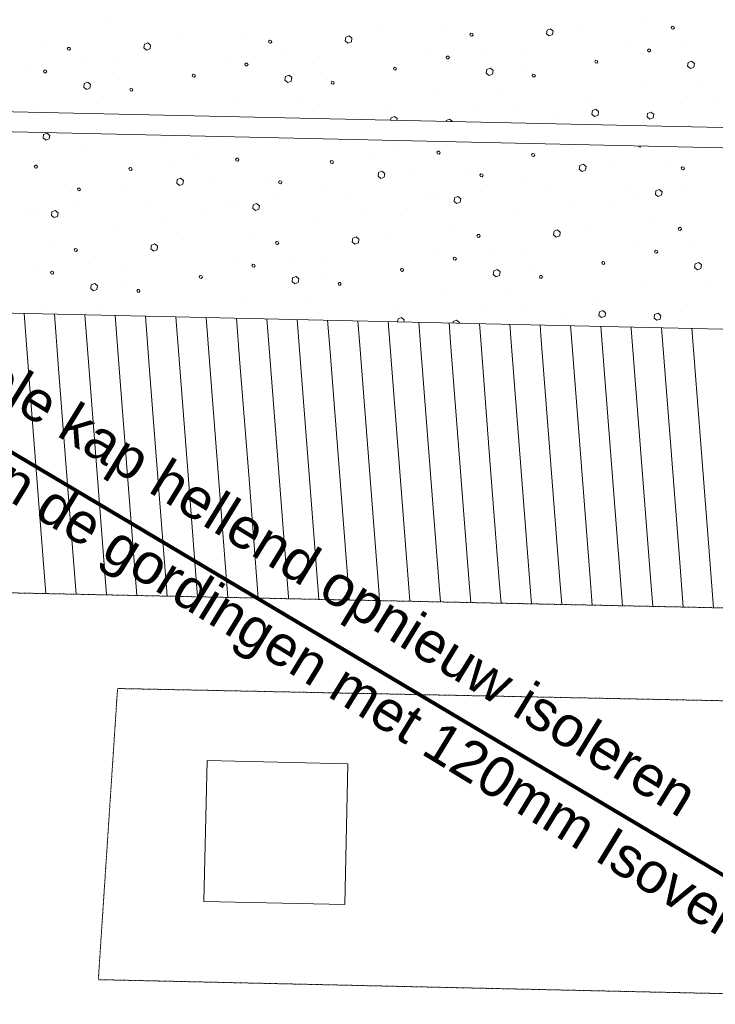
# Model space of a CAD drawing. Header units: millimetres. Extents: x -90830 to 24172, y -102460 to 73669.
# Tile 99 of 198: x -20966 to -17513, y 4398 to 9289. Entities that reach past the tile are written whole.
import ezdxf

# ---------------------------------------------------------------- set-up
doc = ezdxf.new("R2010")
doc.units = ezdxf.units.MM
doc.linetypes.add('ACAD_ISO14W100_S12', pattern=[0.009, 0.007, -0.001, 0, 0, 0, 0, 0, -0.001])
doc.linetypes.add('GETRENNT2_S6', pattern=[0.012, 0.007, -0.001, 0.001, -0.001, 0.001, -0.001])
for name, color, linetype, lineweight in [('Algemeen', 253, 'Continuous', 9), ('Algemeen01', 253, 'Continuous', 80), ('D21-BUITENWANDEN', 253, 'Continuous', 9), ('D22-BINNENWANDEN', 253, 'Continuous', 9), ('K21-BUITENWANDEN_1', 253, 'Continuous', 9), ('Standard', 253, 'Continuous', 9), ('V27-DAKEN', 253, 'Continuous', 9), ('V36-HOOGTELIJN1500', 253, 'GETRENNT2_S6', 9), ('V36-HOOGTELIJN2000', 253, 'ACAD_ISO14W100_S12', 9)]:
    doc.layers.add(name, color=color, linetype=linetype, lineweight=lineweight)
doc.styles.add('ARIAL', font='arial.ttf')

msp = doc.modelspace()

# ---------------------------------------------------------------- linework, layer by layer
at = {"layer": 'Algemeen01'}
msp.add_line((-23787.2, 8793.7), (-12773.8, 2245.7), dxfattribs=at)
at = {"layer": 'D21-BUITENWANDEN'}
msp.add_line((-22518, 8765.3), (-12396.5, 8538.8), dxfattribs=at)
at = {"layer": 'D22-BINNENWANDEN'}
for p, q in [((-20051.9, 4909.1), (-20036.2, 5609)), ((-20036.2, 5609), (-19336.4, 5593.3)), ((-19352, 4893.5), (-19336.4, 5593.3)), ((-20051.9, 4909.1), (-19352, 4893.5))]:
    msp.add_line(p, q, dxfattribs=at)
at = {"layer": 'K21-BUITENWANDEN_1'}
for p, q in [((-23787.2, 8793.7), (-12775, 8547.3)), ((-22845.8, 7872.4), (-13774.8, 7669.5))]:
    msp.add_line(p, q, dxfattribs=at)
at = {"layer": 'Standard'}
for p, q in [((-20534.6, 9272), (-20534.6, 9272)), ((-18852.9, 9253.7), (-18852.9, 9253.7)), ((-18331.3, 9243.9), (-18348, 9237.3)), ((-18317.9, 9232.4), (-18331.3, 9243.9)), ((-18187.9, 9263.9), (-18187.9, 9263.9)), ((-17853.5, 9288.6), (-17853.5, 9288.6)), ((-17727.3, 9256), (-17732.1, 9249.8)), ((-17732.1, 9249.8), (-17728.9, 9242.9)), ((-17728.9, 9242.9), (-17721.8, 9241.2)), ((-17719.3, 9255.3), (-17727.3, 9256)), ((-17721.8, 9241.2), (-17716, 9247.4)), ((-17716, 9247.4), (-17719.3, 9255.3)), ((-20186.7, 9194.1), (-20186.7, 9194.1)), ((-19852.3, 9218.8), (-19852.3, 9218.8)), ((-19347.4, 9202.4), (-19350.8, 9184.3)), ((-19330.7, 9209), (-19347.4, 9202.4)), ((-19317.2, 9197.5), (-19330.7, 9209)), ((-19319.6, 9179.4), (-19317.2, 9197.5)), ((-19187.3, 9229), (-19187.3, 9229)), ((-18726.7, 9221.1), (-18731.5, 9214.9)), ((-18731.5, 9214.9), (-18728.3, 9208)), ((-18728.3, 9208), (-18721.2, 9206.3)), ((-18718.7, 9220.4), (-18726.7, 9221.1)), ((-18721.2, 9206.3), (-18715.4, 9212.5)), ((-18715.4, 9212.5), (-18718.7, 9220.4)), ((-18348, 9237.3), (-18351.4, 9219.2)), ((-18351.4, 9219.2), (-18337, 9207.7)), ((-18337, 9207.7), (-18320.2, 9214.3)), ((-18320.2, 9214.3), (-18317.9, 9232.4)), ((-20851.7, 9183.9), (-20851.7, 9183.9)), ((-20725.5, 9151.3), (-20730.3, 9145.1)), ((-20730.3, 9145.1), (-20727, 9138.2)), ((-20717.5, 9150.6), (-20725.5, 9151.3)), ((-20714.2, 9142.7), (-20717.5, 9150.6)), ((-20346.8, 9167.5), (-20350.2, 9149.4)), ((-20350.2, 9149.4), (-20335.8, 9137.9)), ((-20330, 9174.1), (-20346.8, 9167.5)), ((-20316.6, 9162.6), (-20330, 9174.1)), ((-20319, 9144.5), (-20316.6, 9162.6)), ((-19726.1, 9186.2), (-19730.9, 9180)), ((-19730.9, 9180), (-19727.6, 9173.1)), ((-19727.6, 9173.1), (-19720.6, 9171.4)), ((-19718.1, 9185.5), (-19726.1, 9186.2)), ((-19720.6, 9171.4), (-19714.8, 9177.6)), ((-19714.8, 9177.6), (-19718.1, 9185.5)), ((-19350.8, 9184.3), (-19336.4, 9172.8)), ((-19336.4, 9172.8), (-19319.6, 9179.4)), ((-18662.1, 9146.3), (-18662.1, 9146.3)), ((-17927.5, 9172), (-17927.5, 9172)), ((-17662.7, 9181.2), (-17662.7, 9181.2)), ((-20727, 9138.2), (-20720, 9136.5)), ((-20720, 9136.5), (-20714.2, 9142.7)), ((-20335.8, 9137.9), (-20319, 9144.5)), ((-19926.3, 9102.2), (-19926.3, 9102.2)), ((-19661.4, 9111.4), (-19661.4, 9111.4)), ((-19479.2, 9106.8), (-19479.2, 9106.8)), ((-18926.9, 9137.1), (-18926.9, 9137.1)), ((-18843.8, 9107.9), (-18848.6, 9101.8)), ((-18848.6, 9101.8), (-18845.4, 9094.9)), ((-18835.8, 9107.2), (-18843.8, 9107.9)), ((-18838.3, 9094.1), (-18832.6, 9100.3)), ((-18832.6, 9100.3), (-18835.8, 9107.2)), ((-18479.8, 9141.7), (-18479.8, 9141.7)), ((-17844.4, 9142.8), (-17849.2, 9136.7)), ((-17849.2, 9136.7), (-17846, 9129.8)), ((-17846, 9129.8), (-17839, 9129)), ((-17836.4, 9142.1), (-17844.4, 9142.8)), ((-17839, 9129), (-17833.2, 9135.2)), ((-17833.2, 9135.2), (-17836.4, 9142.1)), ((-20925.7, 9067.3), (-20925.7, 9067.3)), ((-20660.8, 9076.5), (-20660.8, 9076.5)), ((-20478.6, 9071.9), (-20478.6, 9071.9)), ((-19843.2, 9073), (-19848, 9066.9)), ((-19848, 9066.9), (-19844.8, 9060)), ((-19844.8, 9060), (-19837.7, 9059.2)), ((-19835.2, 9072.3), (-19843.2, 9073)), ((-19837.7, 9059.2), (-19831.9, 9065.4)), ((-19831.9, 9065.4), (-19835.2, 9072.3)), ((-19106.1, 9052.8), (-19110.9, 9046.6)), ((-19098, 9051), (-19106.1, 9052.8)), ((-19094.8, 9044.1), (-19098, 9051)), ((-18845.4, 9094.9), (-18838.3, 9094.1)), ((-18629.6, 9047.4), (-18647.4, 9040.8)), ((-18616.2, 9035.8), (-18629.6, 9047.4)), ((-18474, 9061.8), (-18474, 9061.8)), ((-18106.7, 9087.7), (-18111.5, 9081.5)), ((-18111.5, 9081.5), (-18108.2, 9074.6)), ((-18108.2, 9074.6), (-18101.2, 9072.8)), ((-18098.6, 9085.9), (-18106.7, 9087.7)), ((-18101.2, 9072.8), (-18095.4, 9079)), ((-18095.4, 9079), (-18098.6, 9085.9)), ((-17648, 9075.7), (-17650.3, 9057.6)), ((-17650.3, 9057.6), (-17635.9, 9046.1)), ((-17630.2, 9082.3), (-17648, 9075.7)), ((-17635.9, 9046.1), (-17619.2, 9052.6)), ((-17616.8, 9070.7), (-17630.2, 9082.3)), ((-17619.2, 9052.6), (-17616.8, 9070.7)), ((-20842.6, 9038.1), (-20847.4, 9032)), ((-20847.4, 9032), (-20844.2, 9025.1)), ((-20844.2, 9025.1), (-20837.1, 9024.3)), ((-20834.6, 9037.4), (-20842.6, 9038.1)), ((-20837.1, 9024.3), (-20831.3, 9030.5)), ((-20831.3, 9030.5), (-20834.6, 9037.4)), ((-20105.5, 9017.9), (-20110.2, 9011.7)), ((-20110.2, 9011.7), (-20107, 9004.8)), ((-20107, 9004.8), (-20099.9, 9003)), ((-20097.4, 9016.1), (-20105.5, 9017.9)), ((-20099.9, 9003), (-20094.1, 9009.2)), ((-20094.1, 9009.2), (-20097.4, 9016.1)), ((-19646.8, 9005.9), (-19649.1, 8987.8)), ((-19629, 9012.5), (-19646.8, 9005.9)), ((-19615.6, 9000.9), (-19629, 9012.5)), ((-19617.9, 8982.9), (-19615.6, 9000.9)), ((-19473.4, 9026.9), (-19473.4, 9026.9)), ((-19110.9, 9046.6), (-19107.6, 9039.7)), ((-19107.6, 9039.7), (-19100.5, 9037.9)), ((-19100.5, 9037.9), (-19094.8, 9044.1)), ((-18647.4, 9040.8), (-18649.7, 9022.7)), ((-18649.7, 9022.7), (-18635.3, 9011.2)), ((-18635.3, 9011.2), (-18618.5, 9017.8)), ((-18618.5, 9017.8), (-18616.2, 9035.8)), ((-18416.4, 9017.8), (-18421.2, 9011.6)), ((-18421.2, 9011.6), (-18418, 9004.7)), ((-18418, 9004.7), (-18409.9, 9004)), ((-18408.4, 9017.1), (-18416.4, 9017.8)), ((-18409.9, 9004), (-18405.2, 9010.2)), ((-18405.2, 9010.2), (-18408.4, 9017.1)), ((-20646.1, 8971), (-20648.5, 8952.9)), ((-20648.5, 8952.9), (-20634.1, 8941.4)), ((-20628.4, 8977.6), (-20646.1, 8971)), ((-20615, 8966), (-20628.4, 8977.6)), ((-20617.3, 8948), (-20615, 8966)), ((-20472.8, 8992), (-20472.8, 8992)), ((-19649.1, 8987.8), (-19634.7, 8976.3)), ((-19634.7, 8976.3), (-19617.9, 8982.9)), ((-19415.8, 8982.9), (-19420.6, 8976.7)), ((-19420.6, 8976.7), (-19417.4, 8969.8)), ((-19417.4, 8969.8), (-19409.3, 8969.1)), ((-19407.8, 8982.2), (-19415.8, 8982.9)), ((-19409.3, 8969.1), (-19404.5, 8975.3)), ((-19404.5, 8975.3), (-19407.8, 8982.2)), ((-17885.3, 8966.3), (-17885.3, 8966.3)), ((-17585.4, 8974.8), (-17585.4, 8974.8)), ((-20634.1, 8941.4), (-20617.3, 8948)), ((-20415.2, 8948), (-20420, 8941.8)), ((-20420, 8941.8), (-20416.8, 8934.9)), ((-20416.8, 8934.9), (-20408.7, 8934.2)), ((-20407.2, 8947.3), (-20415.2, 8948)), ((-20408.7, 8934.2), (-20403.9, 8940.4)), ((-20403.9, 8940.4), (-20407.2, 8947.3)), ((-19584.2, 8905), (-19584.2, 8905)), ((-18884.7, 8931.4), (-18884.7, 8931.4)), ((-18584.8, 8939.9), (-18584.8, 8939.9)), ((-17514.8, 8902.2), (-17514.8, 8902.2)), ((-23165.5, 8879.8), (-12397.5, 8638.9)), ((-20883.5, 8861.6), (-20883.5, 8861.6)), ((-20583.6, 8870.1), (-20583.6, 8870.1)), ((-19884.1, 8896.5), (-19884.1, 8896.5)), ((-19130.2, 8855.8), (-19130.2, 8855.8)), ((-18514.2, 8867.3), (-18514.2, 8867.3)), ((-18130.8, 8890.7), (-18130.8, 8890.7)), ((-17686, 8874.2), (-17686, 8874.2)), ((-20129.6, 8820.9), (-20129.6, 8820.9)), ((-19684.7, 8804.4), (-19684.7, 8804.4)), ((-19513.6, 8832.4), (-19513.6, 8832.4)), ((-19105.5, 8808.6), (-19122.3, 8802)), ((-19092.1, 8797.1), (-19105.5, 8808.6)), ((-18685.4, 8839.3), (-18685.4, 8839.3)), ((-18306.3, 8814.5), (-18306.3, 8814.5)), ((-18122.9, 8836.9), (-18126.3, 8818.8)), ((-18126.3, 8818.8), (-18111.9, 8808.3)), ((-18106.2, 8843.5), (-18122.9, 8836.9)), ((-18111.9, 8808.3), (-18095.1, 8814.9)), ((-18092.7, 8832), (-18106.2, 8843.5)), ((-18095.1, 8814.9), (-18092.7, 8832)), ((-17849.3, 8823.5), (-17851.7, 8806.4)), ((-17851.7, 8806.4), (-17838.3, 8794.8)), ((-17832.5, 8830.1), (-17849.3, 8823.5)), ((-17818.1, 8818.6), (-17832.5, 8830.1)), ((-17821.5, 8801.4), (-17818.1, 8818.6)), ((-19122.3, 8802), (-19124.7, 8789.4)), ((-19093.3, 8788.7), (-19092.1, 8797.1)), ((-18848.7, 8788.6), (-18849.4, 8783.2)), ((-18831.9, 8795.2), (-18848.7, 8788.6)), ((-18817.5, 8783.7), (-18831.9, 8795.2)), ((-18817.7, 8782.5), (-18817.5, 8783.7)), ((-17838.3, 8794.8), (-17821.5, 8801.4)), ((-17647, 8762.5), (-17647, 8762.5)), ((-20847.5, 8718.8), (-20849.9, 8701.7)), ((-20830.7, 8725.4), (-20847.5, 8718.8)), ((-20816.3, 8713.9), (-20830.7, 8725.4)), ((-20819.7, 8696.7), (-20816.3, 8713.9)), ((-20849.9, 8701.7), (-20836.5, 8690.1)), ((-20836.5, 8690.1), (-20819.7, 8696.7)), ((-20645.2, 8657.8), (-20645.2, 8657.8)), ((-20240, 8688), (-20240, 8688)), ((-19645.8, 8692.7), (-19645.8, 8692.7)), ((-17894.4, 8661.8), (-17892.5, 8657.9)), ((-17892.5, 8657.9), (-17884.5, 8656.1)), ((-17884.5, 8656.1), (-17880.3, 8661.5)), ((-20087.2, 8610.2), (-20087.2, 8610.2)), ((-19219.8, 8613.5), (-19219.8, 8613.5)), ((-19087.8, 8645.1), (-19087.8, 8645.1)), ((-18889.4, 8636.1), (-18895.2, 8629.9)), ((-18895.2, 8629.9), (-18891.9, 8623)), ((-18891.9, 8623), (-18883.9, 8621.2)), ((-18882.4, 8635.3), (-18889.4, 8636.1)), ((-18883.9, 8621.2), (-18879.1, 8627.4)), ((-18879.1, 8627.4), (-18882.4, 8635.3)), ((-18420.7, 8624.4), (-18425.5, 8618.2)), ((-18425.5, 8618.2), (-18422.2, 8610.4)), ((-18422.2, 8610.4), (-18414.2, 8609.6)), ((-18412.6, 8622.7), (-18420.7, 8624.4)), ((-18414.2, 8609.6), (-18409.4, 8615.8)), ((-18409.4, 8615.8), (-18412.6, 8622.7)), ((-18220.4, 8648.4), (-18220.4, 8648.4)), ((-20888.2, 8566.3), (-20894, 8560.1)), ((-20894, 8560.1), (-20890.7, 8553.2)), ((-20881.1, 8565.5), (-20888.2, 8566.3)), ((-20877.9, 8557.6), (-20881.1, 8565.5)), ((-20219.2, 8578.6), (-20219.2, 8578.6)), ((-19888.8, 8601.2), (-19894.6, 8595)), ((-19894.6, 8595), (-19891.3, 8588.1)), ((-19891.3, 8588.1), (-19883.3, 8586.3)), ((-19881.7, 8600.4), (-19888.8, 8601.2)), ((-19883.3, 8586.3), (-19878.5, 8592.5)), ((-19878.5, 8592.5), (-19881.7, 8600.4)), ((-19420.1, 8589.5), (-19424.9, 8583.3)), ((-19424.9, 8583.3), (-19421.6, 8575.5)), ((-19421.6, 8575.5), (-19413.6, 8574.7)), ((-19412, 8587.8), (-19420.1, 8589.5)), ((-19413.6, 8574.7), (-19408.8, 8580.9)), ((-19408.8, 8580.9), (-19412, 8587.8)), ((-18185.5, 8564.6), (-18187.8, 8546.5)), ((-18168.7, 8571.2), (-18185.5, 8564.6)), ((-18154.3, 8559.7), (-18168.7, 8571.2)), ((-18156.6, 8541.6), (-18154.3, 8559.7)), ((-17746.6, 8576.9), (-17746.6, 8576.9)), ((-20890.7, 8553.2), (-20882.7, 8551.5)), ((-20882.7, 8551.5), (-20877.9, 8557.6)), ((-20419.5, 8554.6), (-20424.3, 8548.4)), ((-20424.3, 8548.4), (-20421, 8540.6)), ((-20421, 8540.6), (-20413, 8539.8)), ((-20411.4, 8552.9), (-20419.5, 8554.6)), ((-20413, 8539.8), (-20408.2, 8546)), ((-20408.2, 8546), (-20411.4, 8552.9)), ((-19184.9, 8529.7), (-19187.2, 8511.6)), ((-19187.2, 8511.6), (-19172.8, 8500.1)), ((-19168.1, 8536.3), (-19184.9, 8529.7)), ((-19153.7, 8524.8), (-19168.1, 8536.3)), ((-19156, 8506.7), (-19153.7, 8524.8)), ((-19031.4, 8518), (-19031.4, 8518)), ((-18746, 8542), (-18746, 8542)), ((-18676.3, 8522.4), (-18681.1, 8517.3)), ((-18681.1, 8517.3), (-18677.8, 8509.4)), ((-18677.8, 8509.4), (-18670.8, 8508.6)), ((-18668.3, 8521.7), (-18676.3, 8522.4)), ((-18670.8, 8508.6), (-18665, 8514.8)), ((-18665, 8514.8), (-18668.3, 8521.7)), ((-18187.8, 8546.5), (-18173.4, 8535)), ((-18173.4, 8535), (-18156.6, 8541.6)), ((-18032, 8552.9), (-18032, 8552.9)), ((-17676.9, 8557.3), (-17681.7, 8552.2)), ((-17681.7, 8552.2), (-17678.4, 8544.3)), ((-17678.4, 8544.3), (-17671.4, 8543.5)), ((-17668.9, 8556.6), (-17676.9, 8557.3)), ((-17671.4, 8543.5), (-17665.6, 8549.7)), ((-17665.6, 8549.7), (-17668.9, 8556.6)), ((-20744.8, 8472.2), (-20744.8, 8472.2)), ((-20184.2, 8494.8), (-20186.6, 8476.7)), ((-20186.6, 8476.7), (-20172.2, 8465.2)), ((-20167.5, 8501.4), (-20184.2, 8494.8)), ((-20172.2, 8465.2), (-20155.4, 8471.8)), ((-20153.1, 8489.9), (-20167.5, 8501.4)), ((-20155.4, 8471.8), (-20153.1, 8489.9)), ((-20030.7, 8483.1), (-20030.7, 8483.1)), ((-19745.4, 8507.1), (-19745.4, 8507.1)), ((-19675.7, 8487.5), (-19680.5, 8482.4)), ((-19680.5, 8482.4), (-19677.2, 8474.5)), ((-19677.2, 8474.5), (-19670.2, 8473.7)), ((-19667.7, 8486.8), (-19675.7, 8487.5)), ((-19670.2, 8473.7), (-19664.4, 8479.9)), ((-19664.4, 8479.9), (-19667.7, 8486.8)), ((-19461.9, 8468), (-19461.9, 8468)), ((-19172.8, 8500.1), (-19156, 8506.7)), ((-18462.5, 8502.9), (-18462.5, 8502.9)), ((-18342.9, 8461), (-18342.9, 8461)), ((-17677.9, 8471.2), (-17677.9, 8471.2)), ((-20675.1, 8452.6), (-20679.9, 8447.5)), ((-20679.9, 8447.5), (-20676.6, 8439.6)), ((-20676.6, 8439.6), (-20669.6, 8438.8)), ((-20667, 8451.9), (-20675.1, 8452.6)), ((-20669.6, 8438.8), (-20663.8, 8445)), ((-20663.8, 8445), (-20667, 8451.9)), ((-20461.3, 8433.1), (-20461.3, 8433.1)), ((-19342.3, 8426.1), (-19342.3, 8426.1)), ((-18941.7, 8416.1), (-18941.7, 8416.1)), ((-18677.3, 8436.3), (-18677.3, 8436.3)), ((-17942.4, 8451), (-17942.4, 8451)), ((-17892.5, 8428.7), (-17892.5, 8428.7)), ((-17807.8, 8438.7), (-17810.2, 8420.6)), ((-17810.2, 8420.6), (-17796.8, 8410.1)), ((-17791.1, 8445.3), (-17807.8, 8438.7)), ((-17796.8, 8410.1), (-17780.1, 8416.6)), ((-17776.7, 8433.8), (-17791.1, 8445.3)), ((-17780.1, 8416.6), (-17776.7, 8433.8)), ((-20676.1, 8366.5), (-20676.1, 8366.5)), ((-20341.7, 8391.2), (-20341.7, 8391.2)), ((-19941.1, 8381.2), (-19941.1, 8381.2)), ((-19806.6, 8368.9), (-19809, 8350.8)), ((-19789.8, 8375.5), (-19806.6, 8368.9)), ((-19775.4, 8364), (-19789.8, 8375.5)), ((-19778.8, 8346.8), (-19775.4, 8364)), ((-19676.7, 8401.4), (-19676.7, 8401.4)), ((-18891.9, 8393.8), (-18891.9, 8393.8)), ((-18807.2, 8403.8), (-18809.6, 8385.7)), ((-18809.6, 8385.7), (-18796.2, 8375.2)), ((-18790.5, 8410.4), (-18807.2, 8403.8)), ((-18796.2, 8375.2), (-18779.4, 8381.7)), ((-18776, 8398.9), (-18790.5, 8410.4)), ((-18779.4, 8381.7), (-18776, 8398.9)), ((-18238.7, 8369.6), (-18238.7, 8369.6)), ((-18040.2, 8387.6), (-18040.2, 8387.6)), ((-20940.5, 8346.3), (-20940.5, 8346.3)), ((-20890.7, 8324), (-20890.7, 8324)), ((-20806, 8334), (-20808.4, 8315.9)), ((-20808.4, 8315.9), (-20795, 8305.4)), ((-20789.2, 8340.6), (-20806, 8334)), ((-20774.8, 8329.1), (-20789.2, 8340.6)), ((-20778.2, 8311.9), (-20774.8, 8329.1)), ((-20039, 8317.8), (-20039, 8317.8)), ((-19891.3, 8358.9), (-19891.3, 8358.9)), ((-19809, 8350.8), (-19795.6, 8340.3)), ((-19795.6, 8340.3), (-19778.8, 8346.8)), ((-19238.1, 8334.7), (-19238.1, 8334.7)), ((-19039.6, 8352.7), (-19039.6, 8352.7)), ((-18500.9, 8342.4), (-18500.9, 8342.4)), ((-20795, 8305.4), (-20778.2, 8311.9)), ((-20499.7, 8272.6), (-20499.7, 8272.6)), ((-20237.5, 8299.8), (-20237.5, 8299.8)), ((-19500.3, 8307.5), (-19500.3, 8307.5)), ((-17818.6, 8289.2), (-17818.6, 8289.2)), ((-19817.4, 8219.4), (-19817.4, 8219.4)), ((-19152.4, 8229.6), (-19152.4, 8229.6)), ((-18818, 8254.3), (-18818, 8254.3)), ((-18691.8, 8221.7), (-18696.6, 8215.5)), ((-18683.8, 8221), (-18691.8, 8221.7)), ((-18680.5, 8213.1), (-18683.8, 8221)), ((-18313.1, 8237.9), (-18316.5, 8219.8)), ((-18316.5, 8219.8), (-18302.1, 8208.3)), ((-18296.4, 8244.5), (-18313.1, 8237.9)), ((-18283, 8233), (-18296.4, 8244.5)), ((-18285.3, 8214.9), (-18283, 8233)), ((-18153, 8264.5), (-18153, 8264.5)), ((-17692.4, 8256.6), (-17697.2, 8250.4)), ((-17697.2, 8250.4), (-17694, 8243.5)), ((-17694, 8243.5), (-17686.9, 8241.8)), ((-17684.4, 8255.9), (-17692.4, 8256.6)), ((-17686.9, 8241.8), (-17681.1, 8248)), ((-17681.1, 8248), (-17684.4, 8255.9)), ((-20816.8, 8184.5), (-20816.8, 8184.5)), ((-20311.9, 8168.1), (-20315.3, 8150)), ((-20295.1, 8174.7), (-20311.9, 8168.1)), ((-20281.7, 8163.2), (-20295.1, 8174.7)), ((-20151.8, 8194.7), (-20151.8, 8194.7)), ((-19691.2, 8186.8), (-19696, 8180.6)), ((-19696, 8180.6), (-19692.7, 8173.7)), ((-19692.7, 8173.7), (-19685.7, 8172)), ((-19683.2, 8186.1), (-19691.2, 8186.8)), ((-19685.7, 8172), (-19679.9, 8178.2)), ((-19679.9, 8178.2), (-19683.2, 8186.1)), ((-19312.5, 8203), (-19315.9, 8184.9)), ((-19315.9, 8184.9), (-19301.5, 8173.4)), ((-19295.8, 8209.6), (-19312.5, 8203)), ((-19301.5, 8173.4), (-19284.7, 8180)), ((-19282.3, 8198.1), (-19295.8, 8209.6)), ((-19284.7, 8180), (-19282.3, 8198.1)), ((-18696.6, 8215.5), (-18693.4, 8208.6)), ((-18693.4, 8208.6), (-18686.3, 8206.9)), ((-18686.3, 8206.9), (-18680.5, 8213.1)), ((-18302.1, 8208.3), (-18285.3, 8214.9)), ((-17892.6, 8172.6), (-17892.6, 8172.6)), ((-17627.8, 8181.8), (-17627.8, 8181.8)), ((-20690.6, 8151.9), (-20695.4, 8145.7)), ((-20695.4, 8145.7), (-20692.1, 8138.8)), ((-20692.1, 8138.8), (-20685.1, 8137.1)), ((-20682.6, 8151.2), (-20690.6, 8151.9)), ((-20685.1, 8137.1), (-20679.3, 8143.3)), ((-20679.3, 8143.3), (-20682.6, 8151.2)), ((-20315.3, 8150), (-20300.9, 8138.5)), ((-20300.9, 8138.5), (-20284.1, 8145.1)), ((-20284.1, 8145.1), (-20281.7, 8163.2)), ((-18892, 8137.7), (-18892, 8137.7)), ((-18627.2, 8146.9), (-18627.2, 8146.9)), ((-18444.9, 8142.3), (-18444.9, 8142.3)), ((-17809.5, 8143.5), (-17814.3, 8137.3)), ((-17814.3, 8137.3), (-17811.1, 8130.4)), ((-17811.1, 8130.4), (-17804.1, 8129.6)), ((-17801.5, 8142.7), (-17809.5, 8143.5)), ((-17804.1, 8129.6), (-17798.3, 8135.8)), ((-17798.3, 8135.8), (-17801.5, 8142.7)), ((-20625.9, 8077.1), (-20625.9, 8077.1)), ((-20443.7, 8072.5), (-20443.7, 8072.5)), ((-19891.4, 8102.8), (-19891.4, 8102.8)), ((-19808.3, 8073.7), (-19813.1, 8067.5)), ((-19800.3, 8072.9), (-19808.3, 8073.7)), ((-19797, 8066), (-19800.3, 8072.9)), ((-19626.5, 8112), (-19626.5, 8112)), ((-19444.3, 8107.4), (-19444.3, 8107.4)), ((-18808.9, 8108.6), (-18813.7, 8102.4)), ((-18813.7, 8102.4), (-18810.5, 8095.5)), ((-18810.5, 8095.5), (-18803.4, 8094.7)), ((-18800.9, 8107.8), (-18808.9, 8108.6)), ((-18803.4, 8094.7), (-18797.7, 8100.9)), ((-18797.7, 8100.9), (-18800.9, 8107.8)), ((-18071.8, 8088.3), (-18076.6, 8082.1)), ((-18076.6, 8082.1), (-18073.3, 8075.2)), ((-18073.3, 8075.2), (-18066.3, 8073.4)), ((-18063.7, 8086.5), (-18071.8, 8088.3)), ((-18066.3, 8073.4), (-18060.5, 8079.7)), ((-18060.5, 8079.7), (-18063.7, 8086.5)), ((-17613.1, 8076.3), (-17615.4, 8058.2)), ((-17595.3, 8082.9), (-17613.1, 8076.3)), ((-17581.9, 8071.4), (-17595.3, 8082.9)), ((-17584.3, 8053.3), (-17581.9, 8071.4)), ((-20890.8, 8067.9), (-20890.8, 8067.9)), ((-20807.7, 8038.8), (-20812.5, 8032.6)), ((-20812.5, 8032.6), (-20809.3, 8025.7)), ((-20809.3, 8025.7), (-20802.2, 8024.9)), ((-20799.7, 8038), (-20807.7, 8038.8)), ((-20802.2, 8024.9), (-20796.4, 8031.1)), ((-20796.4, 8031.1), (-20799.7, 8038)), ((-19813.1, 8067.5), (-19809.9, 8060.6)), ((-19809.9, 8060.6), (-19802.8, 8059.8)), ((-19802.8, 8059.8), (-19797, 8066)), ((-19438.5, 8027.5), (-19438.5, 8027.5)), ((-19071.2, 8053.4), (-19076, 8047.2)), ((-19076, 8047.2), (-19072.7, 8040.3)), ((-19072.7, 8040.3), (-19065.6, 8038.6)), ((-19063.1, 8051.6), (-19071.2, 8053.4)), ((-19065.6, 8038.6), (-19059.9, 8044.8)), ((-19059.9, 8044.8), (-19063.1, 8051.6)), ((-18612.5, 8041.4), (-18614.8, 8023.3)), ((-18614.8, 8023.3), (-18600.4, 8011.8)), ((-18594.7, 8048), (-18612.5, 8041.4)), ((-18581.3, 8036.5), (-18594.7, 8048)), ((-18583.6, 8018.4), (-18581.3, 8036.5)), ((-18439.1, 8062.4), (-18439.1, 8062.4)), ((-17615.4, 8058.2), (-17601, 8046.7)), ((-17601, 8046.7), (-17584.3, 8053.3)), ((-20611.2, 7971.6), (-20613.6, 7953.5)), ((-20593.5, 7978.2), (-20611.2, 7971.6)), ((-20580.1, 7966.7), (-20593.5, 7978.2)), ((-20437.9, 7992.6), (-20437.9, 7992.6)), ((-20070.6, 8018.5), (-20075.3, 8012.3)), ((-20075.3, 8012.3), (-20072.1, 8005.4)), ((-20072.1, 8005.4), (-20065, 8003.7)), ((-20062.5, 8016.7), (-20070.6, 8018.5)), ((-20065, 8003.7), (-20059.2, 8009.9)), ((-20059.2, 8009.9), (-20062.5, 8016.7)), ((-19611.9, 8006.5), (-19614.2, 7988.4)), ((-19614.2, 7988.4), (-19599.8, 7976.9)), ((-19594.1, 8013.1), (-19611.9, 8006.5)), ((-19599.8, 7976.9), (-19583, 7983.5)), ((-19580.7, 8001.6), (-19594.1, 8013.1)), ((-19583, 7983.5), (-19580.7, 8001.6)), ((-19380.9, 7983.5), (-19385.7, 7977.3)), ((-19385.7, 7977.3), (-19382.5, 7970.5)), ((-19372.9, 7982.8), (-19380.9, 7983.5)), ((-19374.4, 7969.7), (-19369.6, 7975.9)), ((-19369.6, 7975.9), (-19372.9, 7982.8)), ((-18600.4, 8011.8), (-18583.6, 8018.4)), ((-18381.5, 8018.4), (-18386.3, 8012.2)), ((-18386.3, 8012.2), (-18383.1, 8005.4)), ((-18383.1, 8005.4), (-18375, 8004.6)), ((-18373.5, 8017.7), (-18381.5, 8018.4)), ((-18375, 8004.6), (-18370.3, 8010.8)), ((-18370.3, 8010.8), (-18373.5, 8017.7)), ((-17550.5, 7975.4), (-17550.5, 7975.4)), ((-20613.6, 7953.5), (-20599.2, 7942)), ((-20599.2, 7942), (-20582.4, 7948.6)), ((-20582.4, 7948.6), (-20580.1, 7966.7)), ((-20380.3, 7948.6), (-20385.1, 7942.4)), ((-20385.1, 7942.4), (-20381.9, 7935.6)), ((-20381.9, 7935.6), (-20373.8, 7934.8)), ((-20372.3, 7947.9), (-20380.3, 7948.6)), ((-20373.8, 7934.8), (-20369, 7941)), ((-20369, 7941), (-20372.3, 7947.9)), ((-19382.5, 7970.5), (-19374.4, 7969.7)), ((-18849.8, 7932), (-18849.8, 7932)), ((-18549.9, 7940.5), (-18549.9, 7940.5)), ((-17850.4, 7966.9), (-17850.4, 7966.9)), ((-19849.2, 7897.1), (-19849.2, 7897.1)), ((-19549.3, 7905.6), (-19549.3, 7905.6)), ((-18095.9, 7891.3), (-18095.9, 7891.3)), ((-17651.1, 7874.8), (-17651.1, 7874.8)), ((-20944.7, 7829.8), (-20920.9, 7523.5)), ((-20848.6, 7862.2), (-20848.6, 7862.2)), ((-20793.9, 7826.5), (-20771.4, 7535.1)), ((-20548.7, 7870.7), (-20548.7, 7870.7)), ((-19478.7, 7833), (-19478.7, 7833)), ((-19095.3, 7856.4), (-19095.3, 7856.4)), ((-18650.5, 7839.9), (-18650.5, 7839.9)), ((-18479.3, 7867.9), (-18479.3, 7867.9)), ((-18088, 7837.5), (-18091.4, 7819.4)), ((-18071.3, 7844.1), (-18088, 7837.5)), ((-18057.8, 7832.6), (-18071.3, 7844.1)), ((-18060.2, 7815.5), (-18057.8, 7832.6)), ((-17797.6, 7830.7), (-17814.4, 7824.1)), ((-17783.2, 7819.2), (-17797.6, 7830.7)), ((-20643.2, 7823.1), (-20621.8, 7546.7)), ((-20492.5, 7819.7), (-20472.3, 7558.3)), ((-20341.8, 7816.4), (-20322.7, 7569.8)), ((-20191.1, 7813), (-20173.2, 7581.4)), ((-20094.7, 7821.5), (-20094.7, 7821.5)), ((-20040.4, 7809.6), (-20023.6, 7593)), ((-19889.7, 7806.2), (-19874.1, 7604.6)), ((-19739, 7802.9), (-19724.5, 7616.2)), ((-19649.8, 7805), (-19649.8, 7805)), ((-19588.3, 7799.5), (-19575, 7627.8)), ((-19437.5, 7796.1), (-19425.4, 7639.4)), ((-19286.8, 7792.8), (-19275.8, 7650.9)), ((-19136.1, 7789.4), (-19126.3, 7662.5)), ((-19087.4, 7802.6), (-19090.1, 7788.4)), ((-19070.6, 7809.2), (-19087.4, 7802.6)), ((-19057.2, 7797.7), (-19070.6, 7809.2)), ((-19058.6, 7787.7), (-19057.2, 7797.7)), ((-18985.4, 7786), (-18976.7, 7674.1)), ((-18834.7, 7782.6), (-18827.2, 7685.7)), ((-18813.8, 7789.2), (-18814.8, 7782.2)), ((-18797, 7795.8), (-18813.8, 7789.2)), ((-18782.6, 7784.3), (-18797, 7795.8)), ((-18783.2, 7781.5), (-18782.6, 7784.3)), ((-18684, 7779.3), (-18677.6, 7697.3)), ((-18533.3, 7775.9), (-18528.1, 7708.9)), ((-18271.4, 7815.1), (-18271.4, 7815.1)), ((-18091.4, 7819.4), (-18077, 7808.9)), ((-18077, 7808.9), (-18060.2, 7815.5)), ((-17814.4, 7824.1), (-17816.8, 7807)), ((-17816.8, 7807), (-17803.4, 7795.5)), ((-17803.4, 7795.5), (-17786.6, 7802)), ((-17786.6, 7802), (-17783.2, 7819.2)), ((-18382.6, 7772.5), (-18378.5, 7720.5)), ((-18231.9, 7769.2), (-18229, 7732.1)), ((-18229, 7732.1), (-18182.6, 7133.8)), ((-18081.1, 7765.8), (-18079.4, 7743.6)), ((-18079.4, 7743.6), (-18033.1, 7145.4)), ((-17930.4, 7762.4), (-17929.9, 7755.2)), ((-17929.9, 7755.2), (-17883.5, 7157)), ((-17779.7, 7759), (-17734, 7168.6)), ((-17629, 7755.7), (-17584.4, 7180.2)), ((-17612.1, 7763.1), (-17612.1, 7763.1)), ((-18827.2, 7685.7), (-18780.8, 7087.5)), ((-18677.6, 7697.3), (-18631.3, 7099.1)), ((-18528.1, 7708.9), (-18481.7, 7110.7)), ((-18378.5, 7720.5), (-18332.2, 7122.3)), ((-19425.4, 7639.4), (-19379.1, 7041.2)), ((-19275.8, 7650.9), (-19229.5, 7052.7)), ((-19126.3, 7662.5), (-19080, 7064.3)), ((-18976.7, 7674.1), (-18930.4, 7075.9)), ((-20173.2, 7581.4), (-20126.8, 6983.2)), ((-20023.6, 7593), (-19977.3, 6994.8)), ((-19874.1, 7604.6), (-19827.7, 7006.4)), ((-19724.5, 7616.2), (-19678.2, 7018)), ((-19575, 7627.8), (-19528.6, 7029.6)), ((-20771.4, 7535.1), (-20725, 6936.9)), ((-20621.8, 7546.7), (-20575.5, 6948.5)), ((-20472.3, 7558.3), (-20425.9, 6960.1)), ((-20322.7, 7569.8), (-20276.4, 6971.6)), ((-20920.9, 7523.5), (-20874.6, 6925.3)), ((-18033.1, 7145.4), (-17986.7, 6547.2)), ((-17883.5, 7157), (-17837.2, 6558.8)), ((-17734, 7168.6), (-17687.6, 6570.4)), ((-17584.4, 7180.2), (-17538.1, 6582)), ((-18631.3, 7099.1), (-18585, 6500.9)), ((-18481.7, 7110.7), (-18435.4, 6512.5)), ((-18332.2, 7122.3), (-18285.8, 6524.1)), ((-18182.6, 7133.8), (-18136.3, 6535.6)), ((-19229.5, 7052.7), (-19183.2, 6454.5)), ((-19080, 7064.3), (-19033.6, 6466.1)), ((-18930.4, 7075.9), (-18884.1, 6477.7)), ((-18780.8, 7087.5), (-18734.5, 6489.3)), ((-19977.3, 6994.8), (-19932.7, 6419.1)), ((-19827.7, 7006.4), (-19782, 6415.9)), ((-19678.2, 7018), (-19631.8, 6419.8)), ((-19528.6, 7029.6), (-19482.3, 6431.4)), ((-19379.1, 7041.2), (-19332.7, 6442.9)), ((-20575.5, 6948.5), (-20535.4, 6431.8)), ((-20425.9, 6960.1), (-20384.7, 6428.7)), ((-20276.4, 6971.6), (-20234.1, 6425.5)), ((-20126.8, 6983.2), (-20083.4, 6422.3)), ((-20874.6, 6925.3), (-20836.8, 6438.2)), ((-20725, 6936.9), (-20686.1, 6435)), ((-17837.2, 6558.8), (-17822.9, 6374.6)), ((-17687.6, 6570.4), (-17672.2, 6371.4)), ((-17538.1, 6582), (-17521.5, 6368.2)), ((-18435.4, 6512.5), (-18425.7, 6387.3)), ((-18285.8, 6524.1), (-18275, 6384.1)), ((-18136.3, 6535.6), (-18124.3, 6380.9)), ((-17986.7, 6547.2), (-17973.6, 6377.8)), ((-19033.6, 6466.1), (-19028.5, 6400)), ((-18884.1, 6477.7), (-18877.8, 6396.8)), ((-18734.5, 6489.3), (-18727.1, 6393.7)), ((-18585, 6500.9), (-18576.4, 6390.5)), ((-19631.8, 6419.8), (-19631.3, 6412.8)), ((-19482.3, 6431.4), (-19480.6, 6409.6)), ((-19332.7, 6442.9), (-19329.9, 6406.4)), ((-19183.2, 6454.5), (-19179.2, 6403.2))]:
    msp.add_line(p, q, dxfattribs=at)
at = {"layer": 'V27-DAKEN'}
msp.add_line((-22845.8, 7872.4), (-13774.8, 7669.5), dxfattribs=at)
at = {"layer": 'V36-HOOGTELIJN1500'}
msp.add_line((-21071.7, 6443.2), (-15636.1, 6328.4), dxfattribs=at)
at = {"layer": 'V36-HOOGTELIJN2000'}
for p, q in [((-20575.7, 4520.8), (-20480.3, 5966.8)), ((-20480.3, 5966.8), (-16256.5, 5881.4)), ((-16256.2, 4424.1), (-20575.7, 4520.8))]:
    msp.add_line(p, q, dxfattribs=at)

# ---------------------------------------------------------------- texts
at = {"layer": 'Algemeen', "char_height": 200, "attachment_point": 7, "rotation": 328.4655, "style": 'ARIAL'}
for s, insert, width in [('\\W1.01;gehele\\~kap\\~hellend\\~opnieuw\\~isoleren', (-21609.2, 7657.9), 4654.106), ('\\W1.00;tusssen\\~de\\~gordingen\\~met\\~120mm\\~Isover\\~Rollisol+', (-21818.4, 7316.9), 6333.599)]:
    msp.add_mtext(s, dxfattribs=dict(at, insert=insert, width=width))

doc.saveas('drawing.dxf')
